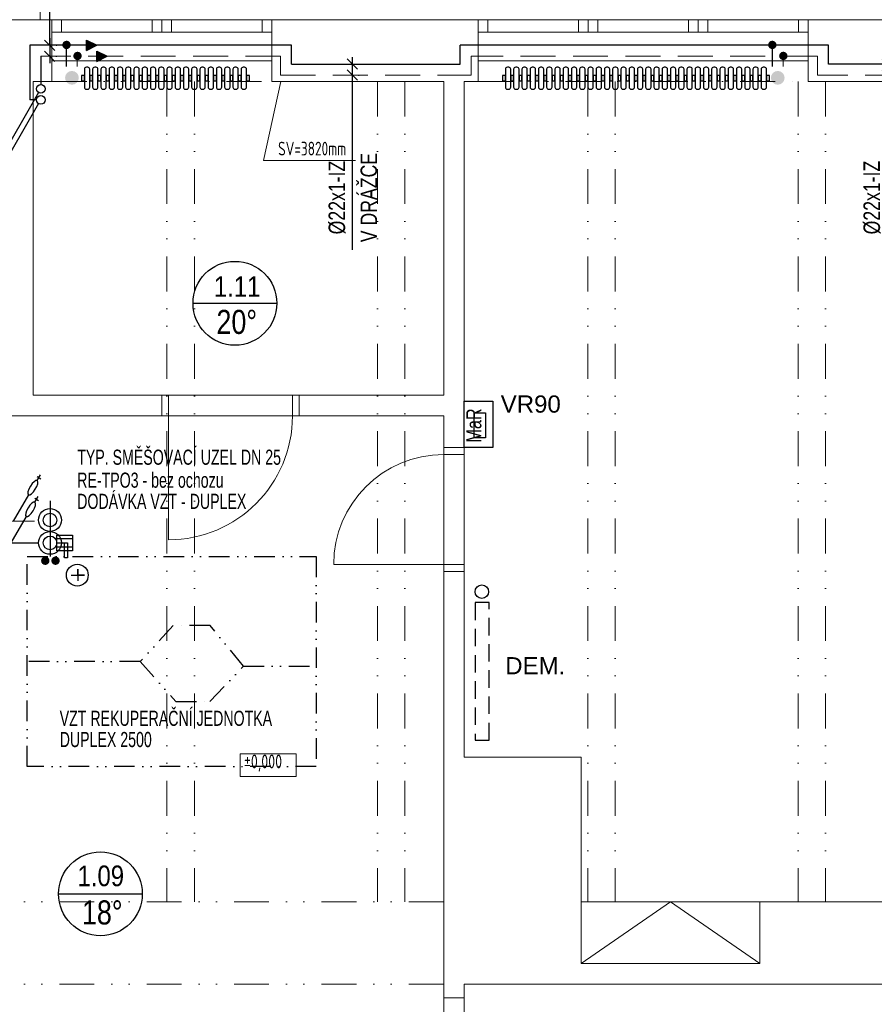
# Model space of a CAD drawing. Header units: millimetres. Extents: x 2424458 to 5109721, y -2781114 to -1335434.
# Tile 23 of 59: x 2464760 to 2470975, y -1385184 to -1378028. Entities that reach past the tile are written whole.
import ezdxf
from ezdxf.enums import TextEntityAlignment as Align

# ---------------------------------------------------------------- set-up
doc = ezdxf.new("R2010")
doc.units = ezdxf.units.MM
doc.header["$LTSCALE"] = 20
doc.header["$MEASUREMENT"] = 0
for name, pattern in [('Cerchovana 2 tecky', [0.33, 0.15, -0.06, 0, -0.06, 0, -0.06]), ('DASHED', [19.05, 12.7, -6.35]), ('DASHED2', [9.525, 6.35, -3.175]), ('DIVIDE', [31.75, 12.7, -6.35, 0, -6.35, 0, -6.35])]:
    doc.linetypes.add(name, pattern=pattern)
for name, color, linetype in [('1', 7, 'Continuous'), ('ARMATURY', 2, 'Continuous'), ('CKBE0_12Y', 3, 'Continuous'), ('KANALIZACE STÁV.', 2, 'Continuous'), ('KOTELNA', 5, 'Continuous'), ('KOTY', 2, 'Continuous'), ('ROZVODY', 6, 'Continuous'), ('slepák', 8, 'Continuous'), ('TZB_TOP rozvody', 6, 'Continuous'), ('TZB_TOP tělesa', 6, 'Continuous'), ('UT', 6, 'Continuous'), ('Čísla místností', 7, 'Continuous')]:
    doc.layers.add(name, color=color, linetype=linetype)
doc.layers.add('TZB TEXT', color=3, linetype='Continuous', lineweight=18)
doc.layers.add('TZB ZNAČKY', color=2, linetype='Continuous', lineweight=25)
doc.styles.add('ARIEL', font='ARIAL.TTF')
doc.styles.add('ISOCP', font='ISOCP___.TTF')
doc.styles.add('ROMAN', font='ic-romans.shx')
doc.styles.add('ROMANS', font='ic-romans.shx', dxfattribs={"width": 0.8})
doc.styles.get("Standard").update_dxf_attribs({"font": 'ic-romans.shx', "width": 0.8})
doc.dimstyles.new('M50', dxfattribs={"dimtxt": 100, "dimasz": 60, "dimexe": 50, "dimexo": 150, "dimgap": 100, "dimtad": 1, "dimdec": 0, "dimzin": 0, "dimdsep": 46, "dimtxsty": 'Standard', "dimblk1": 'OBLIQUE', "dimblk2": 'OBLIQUE', "dimsah": 1, "dimcen": 0.09, "dimdle": 50, "dimclrd": 256, "dimclre": 256, "dimclrt": 256, "dimadec": 0, "dimazin": 0, "dimtfac": 1, "dimtdec": 0, "dimtofl": 0, "dimtmove": 1, "dimatfit": 3, "dimldrblk": 'OBLIQUE', "dimfxl": 1, "dimarcsym": 0})

# ---------------------------------------------------------------- blocks, each defined once
blk = doc.blocks.new('_OBLIQUE')
at = {"color": 0, "linetype": 'ByBlock'}
blk.add_line((-0.5, -0.5), (0.5, 0.5), dxfattribs=at)
blk = doc.blocks.new('*D853')
at = {"layer": 'Defpoints', "color": 0}
for p in [(2467175.2, -1378350.4), (2467172.9, -1378430.4), (2467178.6, -1378430.4)]:
    blk.add_point(p, dxfattribs=at)
at = {"layer": 'KOTY', "linetype": 'Continuous', "lineweight": -2}
for p, q in [((2467178.6, -1378300.4), (2467178.6, -1378480.4)), ((2467225.2, -1378350.4), (2467228.6, -1378350.4)), ((2467178.6, -1378430.4), (2467178.6, -1379699.9)), ((2467222.9, -1378430.4), (2467228.6, -1378430.4))]:
    blk.add_line(p, q, dxfattribs=at)
at = {"layer": 'KOTY', "lineweight": -2, "xscale": 75, "yscale": 75, "zscale": 75}
for p, rotation in [((2467178.6, -1378350.4), 270), ((2467178.6, -1378430.4), 90)]:
    blk.add_blockref('_OBLIQUE', p, dxfattribs=dict(at, rotation=rotation))
at = {"layer": 'KOTY', "lineweight": -3, "insert": (2467068.6, -1379320.7), "char_height": 120, "attachment_point": 5, "rotation": 90, "style": 'ROMANS'}
blk.add_mtext('%%c22x1-IZ', dxfattribs=at)
blk = doc.blocks.new('B')
at = {"layer": 'TZB_TOP rozvody', "lineweight": -3, "ltscale": 200}
blk.add_hatch(color=3, dxfattribs=at).paths.add_polyline_path([(32.4, 1.9, 1), (-28.8, 1.9, 1)])
blk.add_hatch(color=3, dxfattribs=at).paths.add_polyline_path([(32.4, 1.9, 1), (-28.8, 1.9, 1)])
blk = doc.blocks.new('*D854')
at = {"layer": 'Defpoints', "color": 0}
for p in [(2471064.8, -1378350.4), (2471062.6, -1378430.4), (2471068.3, -1378430.4)]:
    blk.add_point(p, dxfattribs=at)
at = {"layer": 'KOTY', "linetype": 'Continuous', "lineweight": -2}
for p, q in [((2471068.3, -1378300.4), (2471068.3, -1378480.4)), ((2471114.8, -1378350.4), (2471118.3, -1378350.4)), ((2471068.3, -1378430.4), (2471068.3, -1379699.9)), ((2471112.6, -1378430.4), (2471118.3, -1378430.4))]:
    blk.add_line(p, q, dxfattribs=at)
at = {"layer": 'KOTY', "lineweight": -2, "xscale": 75, "yscale": 75, "zscale": 75}
for p, rotation in [((2471068.3, -1378350.4), 270), ((2471068.3, -1378430.4), 90)]:
    blk.add_blockref('_OBLIQUE', p, dxfattribs=dict(at, rotation=rotation))
at = {"layer": 'KOTY', "lineweight": -3, "insert": (2470958.3, -1379320.7), "char_height": 120, "attachment_point": 5, "rotation": 90, "style": 'ROMANS'}
blk.add_mtext('%%c22x1-IZ', dxfattribs=at)
blk = doc.blocks.new('*U408', base_point=(16994.7, 17725.8))
at = {"linetype": 'ByBlock', "ltscale": 20}
blk.add_hatch(color=0, dxfattribs=at).paths.add_polyline_path([(16994.7, 17688.3), (17069.7, 17725.8), (16994.7, 17763.3)])
at = {"color": 0, "linetype": 'ByBlock', "lineweight": -2, "ltscale": 20}
for p, q in [((16994.7, 17688.3), (16994.7, 17763.3)), ((16994.7, 17763.3), (17069.7, 17725.8)), ((16994.7, 17688.3), (17069.7, 17725.8))]:
    blk.add_line(p, q, dxfattribs=at)
blk = doc.blocks.new('*D874')
at = {"layer": 'Defpoints', "color": 0}
for p in [(2464975.5, -1378213.1), (2464973.2, -1378293.1), (2464978.9, -1378293.1)]:
    blk.add_point(p, dxfattribs=at)
at = {"layer": 'KOTY', "linetype": 'Continuous', "lineweight": -2}
for p, q in [((2464978.9, -1378213.1), (2464978.9, -1377119.4)), ((2464978.9, -1378163.1), (2464978.9, -1378343.1)), ((2465025.5, -1378213.1), (2465028.9, -1378213.1)), ((2465023.2, -1378293.1), (2465028.9, -1378293.1))]:
    blk.add_line(p, q, dxfattribs=at)
at = {"layer": 'KOTY', "lineweight": -2, "xscale": 75, "yscale": 75, "zscale": 75}
for p, rotation in [((2464978.9, -1378213.1), 270), ((2464978.9, -1378293.1), 90)]:
    blk.add_blockref('_OBLIQUE', p, dxfattribs=dict(at, rotation=rotation))
at = {"layer": 'KOTY', "lineweight": -3, "insert": (2464857.5, -1377567.1), "char_height": 120, "attachment_point": 5, "rotation": 90, "style": 'ROMANS'}
blk.add_mtext('%%c28x1,5-IZ', dxfattribs=at)

msp = doc.modelspace()

# ---------------------------------------------------------------- hatches: boundary and pattern name
at = {"layer": 'UT'}
for points in [[(2465140, -1378500.3, 1), (2465140, -1378400.3, 1)], [(2470272.6, -1378500.3, 1), (2470272.6, -1378400.3, 1)]]:
    msp.add_hatch(color=3, dxfattribs=at).paths.add_polyline_path(points)

# ---------------------------------------------------------------- linework, layer by layer
at = {"layer": '1', "color": 6}
for p, q in [((2464833.9, -1378213.1), (2464833.9, -1378610.6)), ((2464913.9, -1378293.1), (2464913.9, -1378498.4))]:
    msp.add_line(p, q, dxfattribs=at)
at = {"layer": 'ARMATURY', "color": 5, "ltscale": 0.2}
msp.add_lwpolyline([(2468200.9, -1380799.3), (2468200.9, -1381137.9), (2467993.3, -1381137.9), (2467993.3, -1380799.3)], close=True, dxfattribs=at)
at = {"layer": 'ARMATURY', "ltscale": 0.2}
msp.add_lwpolyline([(2468146.7, -1380885), (2468146.7, -1381065.7), (2468065.5, -1381065.7), (2468065.5, -1380885)], close=True, dxfattribs=at)
at = {"layer": 'ARMATURY'}
msp.add_lwpolyline([(2465030.2, -1381774.6), (2465143.9, -1381774.6), (2465143.9, -1381887.2), (2465030.2, -1381887.2)], close=True, dxfattribs=at)
for centre in [(2464980.6, -1381664.2), (2464980.6, -1381830.2)]:
    msp.add_circle(centre, 83, dxfattribs=at)
at = {"layer": 'KANALIZACE STÁV.', "linetype": 'Continuous'}
for p, q in [((2464897.8, -1378557.8), (2464481.7, -1379278.5)), ((2464897.8, -1378637.8), (2464481.7, -1379358.5)), ((2464886, -1381348.5), (2464914.2, -1381364.8)), ((2464887.2, -1381378.1), (2464911.8, -1381335.4)), ((2464824, -1381481.7), (2464713, -1381673.2)), ((2464869.6, -1381505.5), (2464897.9, -1381521.9)), ((2464870.8, -1381535.1), (2464895.5, -1381492.4)), ((2464807.7, -1381638.7), (2464696.6, -1381830.2))]:
    msp.add_line(p, q, dxfattribs=at)
at = {"layer": 'KANALIZACE STÁV.', "linetype": 'Continuous', "extrusion": (0, 0, -1)}
for centre in [(2464855.5, -1381429.8), (2464839.1, -1381586.8)]:
    msp.add_ellipse(centre, major_axis=(-31.7, -51.7), ratio=0.35027, dxfattribs=at)
at = {"layer": 'KOTELNA', "color": 2, "linetype": 'Continuous', "flags": 128}
msp.add_lwpolyline([(2465031.6, -1381829.8), (2465107.7, -1381829.3), (2465107.7, -1381938.4), (2465085.1, -1381938.4), (2465085.1, -1381829.4)], dxfattribs=at)
at = {"layer": 'KOTY', "ltscale": 6}
for p, q in [((2465143.9, -1381801.5), (2465034.4, -1381801.5)), ((2465143.9, -1381862), (2465034.8, -1381862)), ((2465143.9, -1381887.2), (2465028.3, -1381887.2))]:
    msp.add_line(p, q, dxfattribs=at)
at = {"layer": 'ROZVODY', "color": 2, "linetype": 'Continuous'}
for centre, radius in [((2464913.9, -1378530.6), 32.2), ((2464913.9, -1378610.6), 32.2), ((2468120.7, -1382184.9), 49.3)]:
    msp.add_circle(centre, radius, dxfattribs=at)
at = {"layer": 'slepák', "linetype": 'Continuous', "lineweight": 13, "transparency": 33554687}
for p, q in [((2464908.3, -1375037.9), (2464908.3, -1378027.9)), ((2464658.3, -1378027.9), (2464993.3, -1378027.9)), ((2464993.3, -1378027.9), (2466593.3, -1378027.9)), ((2464993.3, -1378027.9), (2464993.3, -1378477.9)), ((2465063.3, -1378117.9), (2465063.3, -1378027.9)), ((2465723.3, -1378117.9), (2465723.3, -1378027.9)), ((2465793.3, -1378117.9), (2465793.3, -1378027.9)), ((2465863.3, -1378117.9), (2465863.3, -1378027.9)), ((2466523.3, -1378117.9), (2466523.3, -1378027.9)), ((2466593.3, -1378027.9), (2466593.3, -1378477.9)), ((2468093.3, -1378027.9), (2466593.3, -1378027.9)), ((2468093.3, -1378027.9), (2470493.3, -1378027.9)), ((2468093.3, -1378027.9), (2468093.3, -1378477.9)), ((2468163.3, -1378117.9), (2468163.3, -1378027.9)), ((2468823.3, -1378117.9), (2468823.3, -1378027.9)), ((2468893.3, -1378117.9), (2468893.3, -1378027.9)), ((2468963.3, -1378117.9), (2468963.3, -1378027.9)), ((2469623.3, -1378117.9), (2469623.3, -1378027.9)), ((2469693.3, -1378117.9), (2469693.3, -1378027.9)), ((2469763.3, -1378117.9), (2469763.3, -1378027.9)), ((2470423.3, -1378117.9), (2470423.3, -1378027.9)), ((2470493.3, -1378027.9), (2470493.3, -1378477.9)), ((2471993.3, -1378027.9), (2470493.3, -1378027.9)), ((2464993.3, -1378117.9), (2466593.3, -1378117.9)), ((2468093.3, -1378117.9), (2470493.3, -1378117.9)), ((2464993.3, -1378327.9), (2466593.3, -1378327.9)), ((2468093.3, -1378327.9), (2470493.3, -1378327.9)), ((2464858.3, -1378477.9), (2464858.3, -1380757.9)), ((2464993.3, -1378477.9), (2464858.3, -1378477.9)), ((2466531.9, -1379051.6), (2466659.3, -1378477.9)), ((2467843.3, -1378477.9), (2466593.3, -1378477.9)), ((2467843.3, -1378477.9), (2467843.3, -1380757.9)), ((2467993.3, -1378477.9), (2467993.3, -1381137.9)), ((2468093.3, -1378477.9), (2467993.3, -1378477.9)), ((2471993.3, -1378477.9), (2470493.3, -1378477.9)), ((2467201.9, -1379051.6), (2466531.9, -1379051.6)), ((2465793.3, -1380757.9), (2464858.3, -1380757.9)), ((2465793.3, -1380757.9), (2465793.3, -1380907.9)), ((2465793.3, -1380757.9), (2466793.3, -1380757.9)), ((2465843.3, -1380757.9), (2465843.3, -1380907.9)), ((2466743.3, -1380757.9), (2466743.3, -1380907.9)), ((2467843.3, -1380757.9), (2466793.3, -1380757.9)), ((2466793.3, -1380757.9), (2466793.3, -1380907.9)), ((2465793.3, -1380907.9), (2464658.3, -1380907.9)), ((2465793.3, -1380907.9), (2466793.3, -1380907.9)), ((2465843.3, -1380907.9), (2465843.3, -1381807.9)), ((2467843.3, -1380907.9), (2466793.3, -1380907.9)), ((2467843.3, -1380907.9), (2467843.3, -1381137.9)), ((2467843.3, -1381137.9), (2467993.3, -1381137.9)), ((2467843.3, -1381137.9), (2467843.3, -1382037.9)), ((2467993.3, -1382037.9), (2467993.3, -1381137.9)), ((2467843.3, -1381187.9), (2467993.3, -1381187.9)), ((2467843.3, -1381987.9), (2467043.3, -1381987.9)), ((2467843.3, -1381987.9), (2467993.3, -1381987.9)), ((2467843.3, -1382037.9), (2467993.3, -1382037.9)), ((2467843.3, -1382037.9), (2467843.3, -1385137.9)), ((2467993.3, -1382037.9), (2467993.3, -1383387.9)), ((2468843.3, -1383387.9), (2467993.3, -1383387.9)), ((2468843.3, -1383387.9), (2468843.3, -1384437.9)), ((2468843.3, -1384887.9), (2468843.3, -1384437.9)), ((2468843.3, -1384437.9), (2470143.3, -1384437.9)), ((2468843.3, -1384887.9), (2469493.3, -1384437.9)), ((2469493.3, -1384437.9), (2470143.3, -1384887.9)), ((2471093.3, -1384437.9), (2470143.3, -1384437.9)), ((2470143.3, -1384887.9), (2470143.3, -1384437.9)), ((2470143.3, -1384887.9), (2470143.3, -1384437.9)), ((2470143.3, -1384887.9), (2468843.3, -1384887.9)), ((2471093.3, -1385037.9), (2467993.3, -1385037.9)), ((2467993.3, -1385137.9), (2467993.3, -1385037.9)), ((2467843.3, -1385137.9), (2467993.3, -1385137.9)), ((2467843.3, -1385137.9), (2467843.3, -1386037.9)), ((2467993.3, -1386037.9), (2467993.3, -1385137.9))]:
    msp.add_line(p, q, dxfattribs=at)
at = {"layer": 'slepák', "linetype": 'DIVIDE', "lineweight": 13, "transparency": 33554687}
for p, q in [((2464993.3, -1378477.9), (2466593.3, -1378477.9)), ((2465830.8, -1378477.9), (2465830.8, -1384437.9)), ((2466030.8, -1378477.9), (2466030.8, -1384437.9)), ((2467360.8, -1378477.9), (2467360.8, -1384437.9)), ((2467560.8, -1378477.9), (2467560.8, -1384437.9)), ((2468093.3, -1378477.9), (2470493.3, -1378477.9)), ((2468890.8, -1378477.9), (2468890.8, -1384437.9)), ((2469090.8, -1378477.9), (2469090.8, -1384437.9)), ((2470420.8, -1378477.9), (2470420.8, -1384437.9)), ((2470620.8, -1378477.9), (2470620.8, -1384437.9)), ((2467843.3, -1384437.9), (2463058.3, -1384437.9)), ((2467843.3, -1385037.9), (2463058.3, -1385037.9))]:
    msp.add_line(p, q, dxfattribs=at)
at = {"layer": 'slepák', "linetype": 'Continuous', "lineweight": 13, "transparency": 33554687}
msp.add_lwpolyline([(2466362.1, -1383528.9), (2466769.8, -1383528.9), (2466769.8, -1383362.2), (2466362.1, -1383362.2), (2466362.1, -1383528.9)], dxfattribs=at)
for centre, radius, start, end in [((2465843.3, -1380907.9), 900, 270, 0), ((2467843.3, -1381987.9), 800, 90, 180)]:
    msp.add_arc(centre, radius, start, end, dxfattribs=at)
at = {"layer": 'TZB ZNAČKY', "ltscale": 6}
msp.add_line((2464980.6, -1381525.6), (2464980.6, -1381929.1), dxfattribs=at)
for centre in [(2464980.6, -1381664.2), (2464980.6, -1381830.2)]:
    msp.add_circle(centre, 49.6, dxfattribs=at)
at = {"layer": 'TZB_TOP rozvody', "lineweight": -3, "ltscale": 20}
for p, q in [((2466736.1, -1378213), (2464833.9, -1378213.1)), ((2465098.7, -1378213.1), (2465098.7, -1378368.3)), ((2466736.1, -1378350.4), (2466736.1, -1378213)), ((2470641.7, -1378213), (2467963, -1378213.1)), ((2467963, -1378350.5), (2467963, -1378213.1)), ((2470231.3, -1378213.1), (2470231.3, -1378368.3)), ((2470641.7, -1378350.5), (2470641.7, -1378213)), ((2466736.1, -1378350.4), (2467963, -1378350.5)), ((2471844.8, -1378350.4), (2470641.7, -1378350.5))]:
    msp.add_line(p, q, dxfattribs=at)
at = {"layer": 'TZB_TOP rozvody', "linetype": 'DASHED', "lineweight": 9}
for p, q in [((2466656.1, -1378293), (2464913.9, -1378293.1)), ((2465178.7, -1378293.1), (2465178.7, -1378368.3)), ((2466656.1, -1378430.4), (2466656.1, -1378293)), ((2470561.8, -1378293), (2468042.9, -1378293.1)), ((2468042.9, -1378430.5), (2468042.9, -1378293.1)), ((2470311.3, -1378293.1), (2470311.3, -1378368.3)), ((2470561.8, -1378430.5), (2470561.8, -1378293)), ((2466656.1, -1378430.4), (2468042.9, -1378430.5)), ((2471924.8, -1378430.4), (2470561.8, -1378430.5))]:
    msp.add_line(p, q, dxfattribs=at)
msp.add_lwpolyline([(2463108.1, -1384303.4), (2464609.9, -1384303.4), (2464613.4, -1384303.4), (2464613.4, -1381673.2), (2464898.4, -1381673.2)], dxfattribs=at)
at = {"layer": 'TZB_TOP tělesa', "color": 2, "linetype": 'DASHED2', "lineweight": -3}
msp.add_lwpolyline([(2468073.3, -1382264.4), (2468073.3, -1383264.4), (2468173.3, -1383264.4), (2468173.3, -1382264.4)], close=True, dxfattribs=at)
at = {"layer": 'UT', "lineweight": -3}
msp.add_line((2464881.7, -1378610.6), (2464833.9, -1378610.6), dxfattribs=at)
at = {"layer": 'UT', "color": 2}
for p, q in [((2466020.3, -1380089.1), (2466629.8, -1380089.1)), ((2465042.1, -1384381), (2465651.7, -1384381))]:
    msp.add_line(p, q, dxfattribs=at)
at = {"layer": 'UT', "color": 2, "linetype": 'Cerchovana 2 tecky', "lineweight": -3, "ltscale": 50}
for p, q in [((2465636.1, -1382692.7), (2464814.5, -1382692.7)), ((2466386.8, -1382726.6), (2466916.8, -1382726.6))]:
    msp.add_line(p, q, dxfattribs=at)
at = {"layer": 'UT', "color": 1}
for points in [[(2465209.4, -1378433.2), (2465209.4, -1378473.2), (2465230.4, -1378473.2), (2465230.4, -1378433.2)], [(2465269.4, -1378433.2), (2465269.4, -1378473.2), (2465290.4, -1378473.2), (2465290.4, -1378433.2)], [(2465329.4, -1378433.2), (2465329.4, -1378473.2), (2465350.4, -1378473.2), (2465350.4, -1378433.2)], [(2465389.4, -1378433.2), (2465389.4, -1378473.2), (2465410.4, -1378473.2), (2465410.4, -1378433.2)], [(2465449.4, -1378433.2), (2465449.4, -1378473.2), (2465470.4, -1378473.2), (2465470.4, -1378433.2)], [(2465509.4, -1378433.2), (2465509.4, -1378473.2), (2465530.4, -1378473.2), (2465530.4, -1378433.2)], [(2465569.4, -1378433.2), (2465569.4, -1378473.2), (2465590.4, -1378473.2), (2465590.4, -1378433.2)], [(2465629.4, -1378433.2), (2465629.4, -1378473.2), (2465650.4, -1378473.2), (2465650.4, -1378433.2)], [(2465689.4, -1378433.2), (2465689.4, -1378473.2), (2465710.4, -1378473.2), (2465710.4, -1378433.2)], [(2465749.4, -1378433.2), (2465749.4, -1378473.2), (2465770.4, -1378473.2), (2465770.4, -1378433.2)], [(2465809.4, -1378433.2), (2465809.4, -1378473.2), (2465830.4, -1378473.2), (2465830.4, -1378433.2)], [(2465869.4, -1378433.2), (2465869.4, -1378473.2), (2465890.4, -1378473.2), (2465890.4, -1378433.2)], [(2465929.4, -1378433.2), (2465929.4, -1378473.2), (2465950.4, -1378473.2), (2465950.4, -1378433.2)], [(2465989.4, -1378433.2), (2465989.4, -1378473.2), (2466010.4, -1378473.2), (2466010.4, -1378433.2)], [(2466049.4, -1378433.2), (2466049.4, -1378473.2), (2466070.4, -1378473.2), (2466070.4, -1378433.2)], [(2466109.4, -1378433.2), (2466109.4, -1378473.2), (2466130.4, -1378473.2), (2466130.4, -1378433.2)], [(2466169.4, -1378433.2), (2466169.4, -1378473.2), (2466190.4, -1378473.2), (2466190.4, -1378433.2)], [(2466229.4, -1378433.2), (2466229.4, -1378473.2), (2466250.4, -1378473.2), (2466250.4, -1378433.2)], [(2466289.4, -1378433.2), (2466289.4, -1378473.2), (2466310.4, -1378473.2), (2466310.4, -1378433.2)], [(2466349.4, -1378433.2), (2466349.4, -1378473.2), (2466370.4, -1378473.2), (2466370.4, -1378433.2)], [(2466409.4, -1378433.2), (2466409.4, -1378473.2), (2466430.4, -1378473.2), (2466430.4, -1378433.2)], [(2468271, -1378433.2), (2468271, -1378473.2), (2468292, -1378473.2), (2468292, -1378433.2)], [(2468331, -1378433.2), (2468331, -1378473.2), (2468352, -1378473.2), (2468352, -1378433.2)], [(2468391, -1378433.2), (2468391, -1378473.2), (2468412, -1378473.2), (2468412, -1378433.2)], [(2468451, -1378433.2), (2468451, -1378473.2), (2468472, -1378473.2), (2468472, -1378433.2)], [(2468511, -1378433.2), (2468511, -1378473.2), (2468532, -1378473.2), (2468532, -1378433.2)], [(2468571, -1378433.2), (2468571, -1378473.2), (2468592, -1378473.2), (2468592, -1378433.2)], [(2468631, -1378433.2), (2468631, -1378473.2), (2468652, -1378473.2), (2468652, -1378433.2)], [(2468691, -1378433.2), (2468691, -1378473.2), (2468712, -1378473.2), (2468712, -1378433.2)], [(2468751, -1378433.2), (2468751, -1378473.2), (2468772, -1378473.2), (2468772, -1378433.2)], [(2468811, -1378433.2), (2468811, -1378473.2), (2468832, -1378473.2), (2468832, -1378433.2)], [(2468871, -1378433.2), (2468871, -1378473.2), (2468892, -1378473.2), (2468892, -1378433.2)], [(2468931, -1378433.2), (2468931, -1378473.2), (2468952, -1378473.2), (2468952, -1378433.2)], [(2468991, -1378433.2), (2468991, -1378473.2), (2469012, -1378473.2), (2469012, -1378433.2)], [(2469051, -1378433.2), (2469051, -1378473.2), (2469072, -1378473.2), (2469072, -1378433.2)], [(2469111, -1378433.2), (2469111, -1378473.2), (2469132, -1378473.2), (2469132, -1378433.2)], [(2469171, -1378433.2), (2469171, -1378473.2), (2469192, -1378473.2), (2469192, -1378433.2)], [(2469231, -1378433.2), (2469231, -1378473.2), (2469252, -1378473.2), (2469252, -1378433.2)], [(2469291, -1378433.2), (2469291, -1378473.2), (2469312, -1378473.2), (2469312, -1378433.2)], [(2469351, -1378433.2), (2469351, -1378473.2), (2469372, -1378473.2), (2469372, -1378433.2)], [(2469411, -1378433.2), (2469411, -1378473.2), (2469432, -1378473.2), (2469432, -1378433.2)], [(2469471, -1378433.2), (2469471, -1378473.2), (2469492, -1378473.2), (2469492, -1378433.2)], [(2469531, -1378433.2), (2469531, -1378473.2), (2469552, -1378473.2), (2469552, -1378433.2)], [(2469591, -1378433.2), (2469591, -1378473.2), (2469612, -1378473.2), (2469612, -1378433.2)], [(2469651, -1378433.2), (2469651, -1378473.2), (2469672, -1378473.2), (2469672, -1378433.2)], [(2469711, -1378433.2), (2469711, -1378473.2), (2469732, -1378473.2), (2469732, -1378433.2)], [(2469771, -1378433.2), (2469771, -1378473.2), (2469792, -1378473.2), (2469792, -1378433.2)], [(2469831, -1378433.2), (2469831, -1378473.2), (2469852, -1378473.2), (2469852, -1378433.2)], [(2469891, -1378433.2), (2469891, -1378473.2), (2469912, -1378473.2), (2469912, -1378433.2)], [(2469951, -1378433.2), (2469951, -1378473.2), (2469972, -1378473.2), (2469972, -1378433.2)], [(2470011, -1378433.2), (2470011, -1378473.2), (2470032, -1378473.2), (2470032, -1378433.2)], [(2470071, -1378433.2), (2470071, -1378473.2), (2470092, -1378473.2), (2470092, -1378433.2)], [(2470131, -1378433.2), (2470131, -1378473.2), (2470152, -1378473.2), (2470152, -1378433.2)], [(2470191, -1378433.2), (2470191, -1378473.2), (2470212, -1378473.2), (2470212, -1378433.2)]]:
    msp.add_lwpolyline(points, close=True, dxfattribs=at)
for points in [[(2465230.4, -1378388.2), (2465230.4, -1378518.2, 0.414214), (2465245.4, -1378533.2), (2465254.4, -1378533.2, 0.414214), (2465269.4, -1378518.2), (2465269.4, -1378388.2, 0.414214), (2465254.4, -1378373.2), (2465245.4, -1378373.2, 0.414214)], [(2465290.4, -1378388.2), (2465290.4, -1378518.2, 0.414214), (2465305.4, -1378533.2), (2465314.4, -1378533.2, 0.414214), (2465329.4, -1378518.2), (2465329.4, -1378388.2, 0.414214), (2465314.4, -1378373.2), (2465305.4, -1378373.2, 0.414214)], [(2465350.4, -1378388.2), (2465350.4, -1378518.2, 0.414214), (2465365.4, -1378533.2), (2465374.4, -1378533.2, 0.414214), (2465389.4, -1378518.2), (2465389.4, -1378388.2, 0.414214), (2465374.4, -1378373.2), (2465365.4, -1378373.2, 0.414214)], [(2465410.4, -1378388.2), (2465410.4, -1378518.2, 0.414214), (2465425.4, -1378533.2), (2465434.4, -1378533.2, 0.414214), (2465449.4, -1378518.2), (2465449.4, -1378388.2, 0.414214), (2465434.4, -1378373.2), (2465425.4, -1378373.2, 0.414214)], [(2465470.4, -1378388.2), (2465470.4, -1378518.2, 0.414214), (2465485.4, -1378533.2), (2465494.4, -1378533.2, 0.414214), (2465509.4, -1378518.2), (2465509.4, -1378388.2, 0.414214), (2465494.4, -1378373.2), (2465485.4, -1378373.2, 0.414214)], [(2465530.4, -1378388.2), (2465530.4, -1378518.2, 0.414214), (2465545.4, -1378533.2), (2465554.4, -1378533.2, 0.414214), (2465569.4, -1378518.2), (2465569.4, -1378388.2, 0.414214), (2465554.4, -1378373.2), (2465545.4, -1378373.2, 0.414214)], [(2465590.4, -1378388.2), (2465590.4, -1378518.2, 0.414214), (2465605.4, -1378533.2), (2465614.4, -1378533.2, 0.414214), (2465629.4, -1378518.2), (2465629.4, -1378388.2, 0.414214), (2465614.4, -1378373.2), (2465605.4, -1378373.2, 0.414214)], [(2465650.4, -1378388.2), (2465650.4, -1378518.2, 0.414214), (2465665.4, -1378533.2), (2465674.4, -1378533.2, 0.414214), (2465689.4, -1378518.2), (2465689.4, -1378388.2, 0.414214), (2465674.4, -1378373.2), (2465665.4, -1378373.2, 0.414214)], [(2465710.4, -1378388.2), (2465710.4, -1378518.2, 0.414214), (2465725.4, -1378533.2), (2465734.4, -1378533.2, 0.414214), (2465749.4, -1378518.2), (2465749.4, -1378388.2, 0.414214), (2465734.4, -1378373.2), (2465725.4, -1378373.2, 0.414214)], [(2465770.4, -1378388.2), (2465770.4, -1378518.2, 0.414214), (2465785.4, -1378533.2), (2465794.4, -1378533.2, 0.414214), (2465809.4, -1378518.2), (2465809.4, -1378388.2, 0.414214), (2465794.4, -1378373.2), (2465785.4, -1378373.2, 0.414214)], [(2465830.4, -1378388.2), (2465830.4, -1378518.2, 0.414214), (2465845.4, -1378533.2), (2465854.4, -1378533.2, 0.414214), (2465869.4, -1378518.2), (2465869.4, -1378388.2, 0.414214), (2465854.4, -1378373.2), (2465845.4, -1378373.2, 0.414214)], [(2465890.4, -1378388.2), (2465890.4, -1378518.2, 0.414214), (2465905.4, -1378533.2), (2465914.4, -1378533.2, 0.414214), (2465929.4, -1378518.2), (2465929.4, -1378388.2, 0.414214), (2465914.4, -1378373.2), (2465905.4, -1378373.2, 0.414214)], [(2465950.4, -1378388.2), (2465950.4, -1378518.2, 0.414214), (2465965.4, -1378533.2), (2465974.4, -1378533.2, 0.414214), (2465989.4, -1378518.2), (2465989.4, -1378388.2, 0.414214), (2465974.4, -1378373.2), (2465965.4, -1378373.2, 0.414214)], [(2466010.4, -1378388.2), (2466010.4, -1378518.2, 0.414214), (2466025.4, -1378533.2), (2466034.4, -1378533.2, 0.414214), (2466049.4, -1378518.2), (2466049.4, -1378388.2, 0.414214), (2466034.4, -1378373.2), (2466025.4, -1378373.2, 0.414214)], [(2466070.4, -1378388.2), (2466070.4, -1378518.2, 0.414214), (2466085.4, -1378533.2), (2466094.4, -1378533.2, 0.414214), (2466109.4, -1378518.2), (2466109.4, -1378388.2, 0.414214), (2466094.4, -1378373.2), (2466085.4, -1378373.2, 0.414214)], [(2466130.4, -1378388.2), (2466130.4, -1378518.2, 0.414214), (2466145.4, -1378533.2), (2466154.4, -1378533.2, 0.414214), (2466169.4, -1378518.2), (2466169.4, -1378388.2, 0.414214), (2466154.4, -1378373.2), (2466145.4, -1378373.2, 0.414214)], [(2466190.4, -1378388.2), (2466190.4, -1378518.2, 0.414214), (2466205.4, -1378533.2), (2466214.4, -1378533.2, 0.414214), (2466229.4, -1378518.2), (2466229.4, -1378388.2, 0.414214), (2466214.4, -1378373.2), (2466205.4, -1378373.2, 0.414214)], [(2466250.4, -1378388.2), (2466250.4, -1378518.2, 0.414214), (2466265.4, -1378533.2), (2466274.4, -1378533.2, 0.414214), (2466289.4, -1378518.2), (2466289.4, -1378388.2, 0.414214), (2466274.4, -1378373.2), (2466265.4, -1378373.2, 0.414214)], [(2466310.4, -1378388.2), (2466310.4, -1378518.2, 0.414214), (2466325.4, -1378533.2), (2466334.4, -1378533.2, 0.414214), (2466349.4, -1378518.2), (2466349.4, -1378388.2, 0.414214), (2466334.4, -1378373.2), (2466325.4, -1378373.2, 0.414214)], [(2466370.4, -1378388.2), (2466370.4, -1378518.2, 0.414214), (2466385.4, -1378533.2), (2466394.4, -1378533.2, 0.414214), (2466409.4, -1378518.2), (2466409.4, -1378388.2, 0.414214), (2466394.4, -1378373.2), (2466385.4, -1378373.2, 0.414214)], [(2468292, -1378388.2), (2468292, -1378518.2, 0.414214), (2468307, -1378533.2), (2468316, -1378533.2, 0.414214), (2468331, -1378518.2), (2468331, -1378388.2, 0.414214), (2468316, -1378373.2), (2468307, -1378373.2, 0.414214)], [(2468352, -1378388.2), (2468352, -1378518.2, 0.414214), (2468367, -1378533.2), (2468376, -1378533.2, 0.414214), (2468391, -1378518.2), (2468391, -1378388.2, 0.414214), (2468376, -1378373.2), (2468367, -1378373.2, 0.414214)], [(2468412, -1378388.2), (2468412, -1378518.2, 0.414214), (2468427, -1378533.2), (2468436, -1378533.2, 0.414214), (2468451, -1378518.2), (2468451, -1378388.2, 0.414214), (2468436, -1378373.2), (2468427, -1378373.2, 0.414214)], [(2468472, -1378388.2), (2468472, -1378518.2, 0.414214), (2468487, -1378533.2), (2468496, -1378533.2, 0.414214), (2468511, -1378518.2), (2468511, -1378388.2, 0.414214), (2468496, -1378373.2), (2468487, -1378373.2, 0.414214)], [(2468532, -1378388.2), (2468532, -1378518.2, 0.414214), (2468547, -1378533.2), (2468556, -1378533.2, 0.414214), (2468571, -1378518.2), (2468571, -1378388.2, 0.414214), (2468556, -1378373.2), (2468547, -1378373.2, 0.414214)], [(2468592, -1378388.2), (2468592, -1378518.2, 0.414214), (2468607, -1378533.2), (2468616, -1378533.2, 0.414214), (2468631, -1378518.2), (2468631, -1378388.2, 0.414214), (2468616, -1378373.2), (2468607, -1378373.2, 0.414214)], [(2468652, -1378388.2), (2468652, -1378518.2, 0.414214), (2468667, -1378533.2), (2468676, -1378533.2, 0.414214), (2468691, -1378518.2), (2468691, -1378388.2, 0.414214), (2468676, -1378373.2), (2468667, -1378373.2, 0.414214)], [(2468712, -1378388.2), (2468712, -1378518.2, 0.414214), (2468727, -1378533.2), (2468736, -1378533.2, 0.414214), (2468751, -1378518.2), (2468751, -1378388.2, 0.414214), (2468736, -1378373.2), (2468727, -1378373.2, 0.414214)], [(2468772, -1378388.2), (2468772, -1378518.2, 0.414214), (2468787, -1378533.2), (2468796, -1378533.2, 0.414214), (2468811, -1378518.2), (2468811, -1378388.2, 0.414214), (2468796, -1378373.2), (2468787, -1378373.2, 0.414214)], [(2468832, -1378388.2), (2468832, -1378518.2, 0.414214), (2468847, -1378533.2), (2468856, -1378533.2, 0.414214), (2468871, -1378518.2), (2468871, -1378388.2, 0.414214), (2468856, -1378373.2), (2468847, -1378373.2, 0.414214)], [(2468892, -1378388.2), (2468892, -1378518.2, 0.414214), (2468907, -1378533.2), (2468916, -1378533.2, 0.414214), (2468931, -1378518.2), (2468931, -1378388.2, 0.414214), (2468916, -1378373.2), (2468907, -1378373.2, 0.414214)], [(2468952, -1378388.2), (2468952, -1378518.2, 0.414214), (2468967, -1378533.2), (2468976, -1378533.2, 0.414214), (2468991, -1378518.2), (2468991, -1378388.2, 0.414214), (2468976, -1378373.2), (2468967, -1378373.2, 0.414214)], [(2469012, -1378388.2), (2469012, -1378518.2, 0.414214), (2469027, -1378533.2), (2469036, -1378533.2, 0.414214), (2469051, -1378518.2), (2469051, -1378388.2, 0.414214), (2469036, -1378373.2), (2469027, -1378373.2, 0.414214)], [(2469072, -1378388.2), (2469072, -1378518.2, 0.414214), (2469087, -1378533.2), (2469096, -1378533.2, 0.414214), (2469111, -1378518.2), (2469111, -1378388.2, 0.414214), (2469096, -1378373.2), (2469087, -1378373.2, 0.414214)], [(2469132, -1378388.2), (2469132, -1378518.2, 0.414214), (2469147, -1378533.2), (2469156, -1378533.2, 0.414214), (2469171, -1378518.2), (2469171, -1378388.2, 0.414214), (2469156, -1378373.2), (2469147, -1378373.2, 0.414214)], [(2469192, -1378388.2), (2469192, -1378518.2, 0.414214), (2469207, -1378533.2), (2469216, -1378533.2, 0.414214), (2469231, -1378518.2), (2469231, -1378388.2, 0.414214), (2469216, -1378373.2), (2469207, -1378373.2, 0.414214)], [(2469252, -1378388.2), (2469252, -1378518.2, 0.414214), (2469267, -1378533.2), (2469276, -1378533.2, 0.414214), (2469291, -1378518.2), (2469291, -1378388.2, 0.414214), (2469276, -1378373.2), (2469267, -1378373.2, 0.414214)], [(2469312, -1378388.2), (2469312, -1378518.2, 0.414214), (2469327, -1378533.2), (2469336, -1378533.2, 0.414214), (2469351, -1378518.2), (2469351, -1378388.2, 0.414214), (2469336, -1378373.2), (2469327, -1378373.2, 0.414214)], [(2469372, -1378388.2), (2469372, -1378518.2, 0.414214), (2469387, -1378533.2), (2469396, -1378533.2, 0.414214), (2469411, -1378518.2), (2469411, -1378388.2, 0.414214), (2469396, -1378373.2), (2469387, -1378373.2, 0.414214)], [(2469432, -1378388.2), (2469432, -1378518.2, 0.414214), (2469447, -1378533.2), (2469456, -1378533.2, 0.414214), (2469471, -1378518.2), (2469471, -1378388.2, 0.414214), (2469456, -1378373.2), (2469447, -1378373.2, 0.414214)], [(2469492, -1378388.2), (2469492, -1378518.2, 0.414214), (2469507, -1378533.2), (2469516, -1378533.2, 0.414214), (2469531, -1378518.2), (2469531, -1378388.2, 0.414214), (2469516, -1378373.2), (2469507, -1378373.2, 0.414214)], [(2469552, -1378388.2), (2469552, -1378518.2, 0.414214), (2469567, -1378533.2), (2469576, -1378533.2, 0.414214), (2469591, -1378518.2), (2469591, -1378388.2, 0.414214), (2469576, -1378373.2), (2469567, -1378373.2, 0.414214)], [(2469612, -1378388.2), (2469612, -1378518.2, 0.414214), (2469627, -1378533.2), (2469636, -1378533.2, 0.414214), (2469651, -1378518.2), (2469651, -1378388.2, 0.414214), (2469636, -1378373.2), (2469627, -1378373.2, 0.414214)], [(2469672, -1378388.2), (2469672, -1378518.2, 0.414214), (2469687, -1378533.2), (2469696, -1378533.2, 0.414214), (2469711, -1378518.2), (2469711, -1378388.2, 0.414214), (2469696, -1378373.2), (2469687, -1378373.2, 0.414214)], [(2469732, -1378388.2), (2469732, -1378518.2, 0.414214), (2469747, -1378533.2), (2469756, -1378533.2, 0.414214), (2469771, -1378518.2), (2469771, -1378388.2, 0.414214), (2469756, -1378373.2), (2469747, -1378373.2, 0.414214)], [(2469792, -1378388.2), (2469792, -1378518.2, 0.414214), (2469807, -1378533.2), (2469816, -1378533.2, 0.414214), (2469831, -1378518.2), (2469831, -1378388.2, 0.414214), (2469816, -1378373.2), (2469807, -1378373.2, 0.414214)], [(2469852, -1378388.2), (2469852, -1378518.2, 0.414214), (2469867, -1378533.2), (2469876, -1378533.2, 0.414214), (2469891, -1378518.2), (2469891, -1378388.2, 0.414214), (2469876, -1378373.2), (2469867, -1378373.2, 0.414214)], [(2469912, -1378388.2), (2469912, -1378518.2, 0.414214), (2469927, -1378533.2), (2469936, -1378533.2, 0.414214), (2469951, -1378518.2), (2469951, -1378388.2, 0.414214), (2469936, -1378373.2), (2469927, -1378373.2, 0.414214)], [(2469972, -1378388.2), (2469972, -1378518.2, 0.414214), (2469987, -1378533.2), (2469996, -1378533.2, 0.414214), (2470011, -1378518.2), (2470011, -1378388.2, 0.414214), (2469996, -1378373.2), (2469987, -1378373.2, 0.414214)], [(2470032, -1378388.2), (2470032, -1378518.2, 0.414214), (2470047, -1378533.2), (2470056, -1378533.2, 0.414214), (2470071, -1378518.2), (2470071, -1378388.2, 0.414214), (2470056, -1378373.2), (2470047, -1378373.2, 0.414214)], [(2470092, -1378388.2), (2470092, -1378518.2, 0.414214), (2470107, -1378533.2), (2470116, -1378533.2, 0.414214), (2470131, -1378518.2), (2470131, -1378388.2, 0.414214), (2470116, -1378373.2), (2470107, -1378373.2, 0.414214)], [(2470152, -1378388.2), (2470152, -1378518.2, 0.414214), (2470167, -1378533.2), (2470176, -1378533.2, 0.414214), (2470191, -1378518.2), (2470191, -1378388.2, 0.414214), (2470176, -1378373.2), (2470167, -1378373.2, 0.414214)]]:
    msp.add_lwpolyline(points, format="xyb", close=True, dxfattribs=at)
at = {"layer": 'UT', "lineweight": -3}
msp.add_lwpolyline([(2463108.1, -1384386.5), (2464609.9, -1384386.5), (2464696.6, -1384386.5), (2464696.6, -1381830.2), (2464898.4, -1381830.2)], dxfattribs=at)
at = {"layer": 'UT', "color": 2, "linetype": 'Cerchovana 2 tecky', "lineweight": -3, "ltscale": 50}
msp.add_lwpolyline([(2464814.5, -1381929.1), (2466916.8, -1381929.1), (2466916.8, -1383456.3), (2464814.5, -1383456.3)], close=True, dxfattribs=at)
at = {"layer": 'UT', "color": 2, "lineweight": -3}
msp.add_lwpolyline([(2465134.1, -1382064.2), (2465231.2, -1382064.2), (2465182.7, -1382064.2), (2465182.7, -1382021.4), (2465182.7, -1382105.1)], dxfattribs=at)
at = {"layer": 'UT', "color": 2, "linetype": 'Cerchovana 2 tecky', "lineweight": -3, "ltscale": 50}
msp.add_lwpolyline([(2466145.9, -1382431.7), (2465876.8, -1382431.7), (2465636.1, -1382692.7), (2465895.7, -1382983.7), (2466142.6, -1382983.7), (2466386.8, -1382726.6), (2466145.9, -1382431.7)], dxfattribs=at)
at = {"layer": 'UT', "color": 2}
for centre in [(2466325.1, -1380089.1), (2465346.9, -1384381)]:
    msp.add_circle(centre, 304.8, dxfattribs=at)
at = {"layer": 'UT', "color": 2, "lineweight": -3}
msp.add_circle((2465179.1, -1382064.5), 79.2, dxfattribs=at)

# ---------------------------------------------------------------- block references
at = {"layer": 'TZB_TOP rozvody', "color": 3, "lineweight": -3, "ltscale": 200, "rotation": 359.9985149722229}
for p in [(2465247, -1378213.1), (2465320.4, -1378293.1)]:
    msp.add_blockref('*U408', p, dxfattribs=at)
at = {"layer": 'UT', "lineweight": -3}
for p in [(2465098.7, -1378213.1), (2470231.3, -1378213.1), (2465178.7, -1378293.1), (2470311.3, -1378293.1), (2464944.2, -1381962), (2465018.7, -1381962)]:
    msp.add_blockref('B', p, dxfattribs=at)

# ---------------------------------------------------------------- texts
at = {"layer": 'ARMATURY', "color": 3, "style": 'ARIEL', "width": 0.8}
for s, p in [('20°', (2466190.7, -1380364.2)), ('18°', (2465212.6, -1384656.1))]:
    msp.add_text(s, height=175, dxfattribs=at).set_placement(p, align=Align.BOTTOM_LEFT)
at = {"layer": 'CKBE0_12Y', "style": 'ROMANS', "width": 0.8}
msp.add_text('MaR', height=110, rotation=90, dxfattribs=at).set_placement((2468150.3, -1381101.1), align=Align.BOTTOM_LEFT)
at = {"layer": 'KOTY', "lineweight": -3, "insert": (2467299.5, -1379320.7), "char_height": 120, "width": 748.571, "attachment_point": 5, "rotation": 90, "style": 'ROMANS'}
msp.add_mtext('V DRÁŽCE', dxfattribs=at)
at = {"layer": 'slepák', "linetype": 'Continuous', "lineweight": 13, "transparency": 33554687, "char_height": 100, "style": 'ISOCP'}
for s, insert, width, attachment_point in [('\\W0.78;SV=3820mm', (2466887.1, -1378964.9), 668.419, 5), ('\\W0.82;\\fISOCP|i0|b1|c0|p0;±0,000', (2466391, -1383492.2), 419.949, 7)]:
    msp.add_mtext(s, dxfattribs=dict(at, insert=insert, width=width, attachment_point=attachment_point))
at = {"layer": 'TZB TEXT', "style": 'ARIEL'}
for s, p in [('VR90', (2468258.1, -1380921.2)), ('DEM.', (2468291, -1382823))]:
    msp.add_text(s, height=125, dxfattribs=at).set_placement(p, align=Align.BOTTOM_LEFT)
at = {"layer": 'TZB TEXT', "style": 'ROMAN', "width": 0.7}
for s, p in [('TYP. SMĚŠOVACÍ UZEL DN 25', (2465178.2, -1381295.6)), ('RE-TPO3 - bez ochozu', (2465178.2, -1381462.4)), ('DODÁVKA VZT - DUPLEX', (2465178.2, -1381616.5)), ('VZT REKUPERAČNÍ JEDNOTKA', (2465050.9, -1383193.2)), ('DUPLEX 2500', (2465050.9, -1383347.3))]:
    msp.add_text(s, height=110, dxfattribs=at).set_placement(p, align=Align.BOTTOM_LEFT)
at = {"layer": 'Čísla místností', "color": 7, "char_height": 150, "attachment_point": 1, "style": 'ARIEL'}
for s, insert in [('\\W0.83;1.11', (2466172, -1379891.9)), ('\\W0.83;1.09', (2465180.5, -1384175.2))]:
    msp.add_mtext(s, dxfattribs=dict(at, insert=insert))

# ---------------------------------------------------------------- dimensions: what is measured, and where the dimension line sits
at = {"layer": 'KOTY', "linetype": 'Continuous', "lineweight": -3}
for base, p1, p2, text, picture, middle in [((2464978.9, -1378293.1), (2464975.5, -1378213.1), (2464973.2, -1378293.1), '%%c28x1,5-IZ', '*D874', (2464978.9, -1377567.1)), ((2467178.6, -1378430.4), (2467175.2, -1378350.4), (2467172.9, -1378430.4), '%%c22x1-IZ', '*D853', (2467178.6, -1379320.7)), ((2471068.3, -1378430.4), (2471064.8, -1378350.4), (2471062.6, -1378430.4), '%%c22x1-IZ', '*D854', (2471068.3, -1379320.7))]:
    dim = msp.add_linear_dim(base=base, p1=p1, p2=p2, angle=270, text=text, dimstyle='M50', override={"dimscale": 1, "dimtxt": 120, "dimasz": 75, "dimexe": 50, "dimexo": 50, "dimgap": 50, "dimtxsty": 'ROMANS'}, dxfattribs=at)
    dim.commit()
    dim.dimension.update_dxf_attribs({"geometry": picture, "text_midpoint": middle, "dimtype": 160})

doc.saveas('drawing.dxf')
